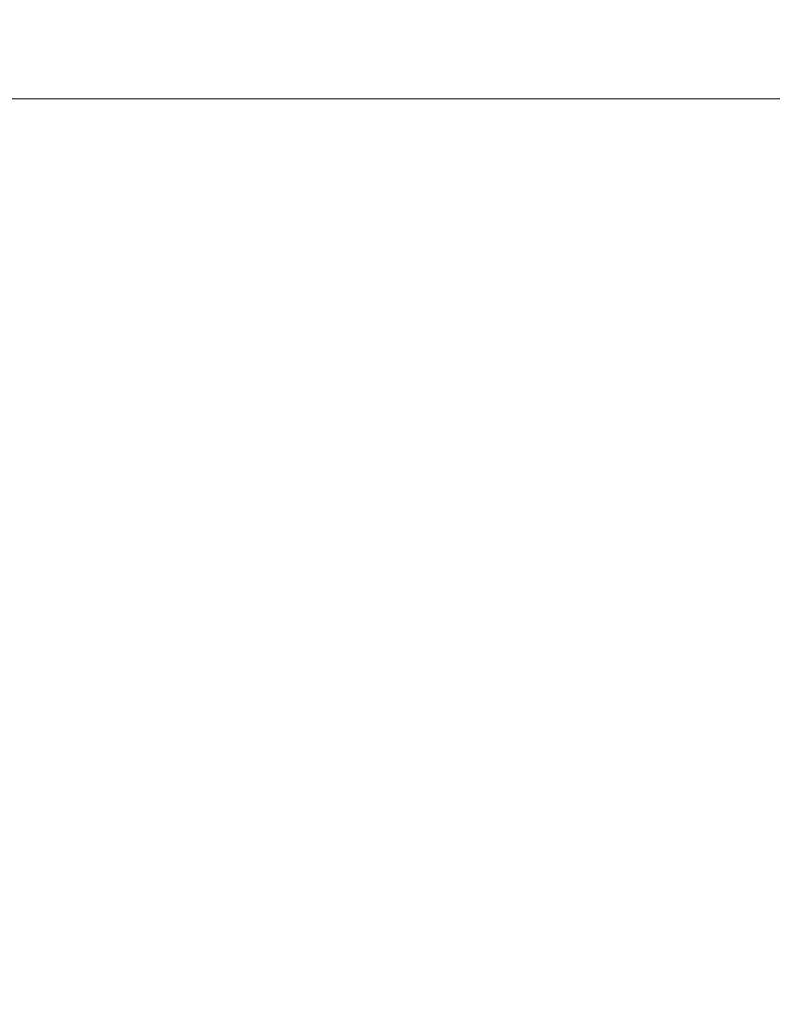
# Model space of a CAD drawing. Header units: inches. Extents: x 10 to 643, y -369 to 487.
# Tile 24 of 40: x 409 to 425, y 178 to 199. Entities that reach past the tile are written whole.
import ezdxf

# ---------------------------------------------------------------- set-up
doc = ezdxf.new("R2010")
doc.units = ezdxf.units.IN
doc.header["$MEASUREMENT"] = 0
doc.layers.add('A-CLNG-PATT', color=13, linetype='Continuous', lineweight=9)

msp = doc.modelspace()

# ---------------------------------------------------------------- hatches: boundary and pattern name
at = {"layer": 'A-CLNG-PATT', "lineweight": 18}
h = msp.add_hatch(dxfattribs=at)
h.set_pattern_fill('FP_15', color=256, style=0, pattern_type=2)
h.set_pattern_definition([(90, (526.512, 149.687), (23.622, -1e-15), []), (0, (526.512, 149.687), (0, -23.622), [])])
h.paths.add_polyline_path([(456.821, 40.625), (456.821, 77.429), (610, 77.429), (610, 267.75), (397.75, 267.75), (397.75, 198.25), (407.75, 198.25), (407.75, 179.25), (397.75, 179.25), (397.75, 119.5), (399.25, 119.5), (399.25, 112.5), (397.75, 112.5), (397.75, 40.625), (422.569, 40.625)], flags=0)
h.paths.add_polyline_path([(433.071, 79.429), (433.071, 101.429), (479.071, 101.429), (479.071, 79.429), (456.821, 79.429)], flags=0)
h.paths.add_polyline_path([(573.134, 79.429), (527.134, 79.429), (527.134, 101.429), (573.134, 101.429)], flags=0)
h.paths.add_polyline_path([(501.992, 126.383), (479.992, 126.383), (479.992, 172.383), (501.992, 172.383), (501.992, 133.453)], flags=0)
h.paths.add_polyline_path([(454.571, 126.5), (432.571, 126.5), (432.571, 172.5), (454.571, 172.5), (454.571, 133.453)], flags=0)
h.paths.add_polyline_path([(527.367, 126.508), (527.367, 172.508), (549.367, 172.508), (549.367, 126.508)], flags=0)
h.paths.add_polyline_path([(527.375, 197.375), (527.375, 243.375), (549.375, 243.375), (549.375, 197.375)], flags=0)
h.paths.add_polyline_path([(502, 197.5), (480, 197.5), (480, 243.5), (502, 243.5)], flags=0)
h.paths.add_polyline_path([(454.75, 197.5), (432.75, 197.5), (432.75, 243.5), (454.75, 243.5)], flags=0)

doc.saveas('drawing.dxf')
